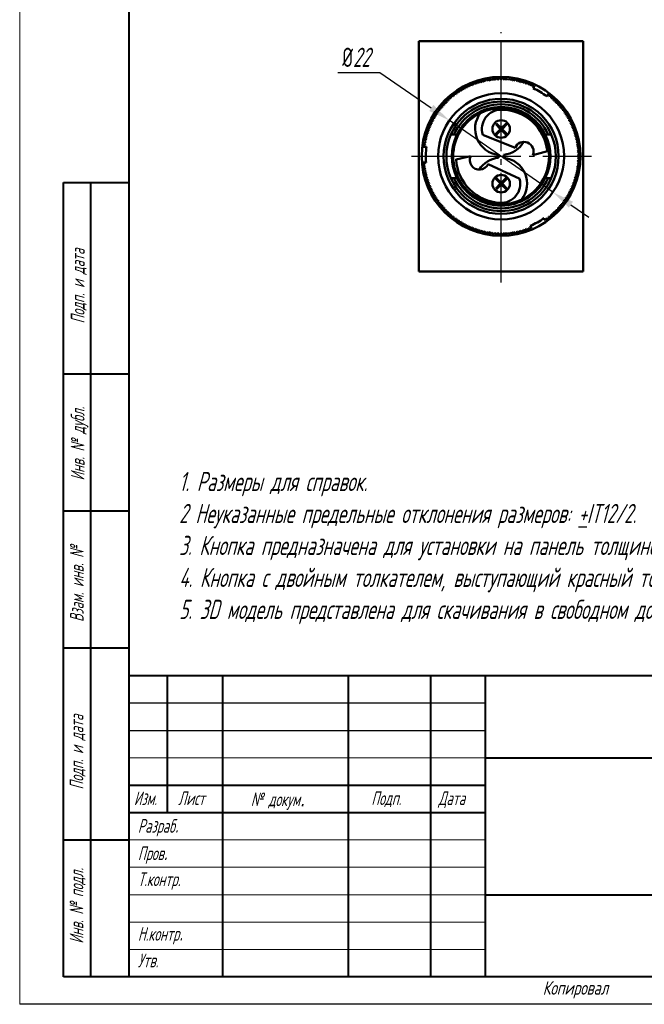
# Model space of a CAD drawing. Header units: millimetres. Extents: x 2381 to 2591, y 1129 to 1426.
# Tile 1 of 3: x 2381 to 2495, y 1129 to 1308. Entities that reach past the tile are written whole.
import ezdxf

# ---------------------------------------------------------------- set-up
doc = ezdxf.new("R2010")
doc.units = ezdxf.units.MM
doc.linetypes.add('ГОСТ 2.303 5', pattern=[24, 20, -1.5, 1, -1.5])
for name, color, linetype, lineweight in [('main', 5, 'Continuous', 50), ('text', 7, 'Continuous', 25), ('Оси', 1, 'ГОСТ 2.303 5', 25), ('РАЗМЕРЫ', 7, 'Continuous', 25), ('ФОРМАТ', 7, 'Continuous', 25), ('ФОРМАТ @ 1', 7, 'Continuous', 25)]:
    doc.layers.add(name, color=color, linetype=linetype, lineweight=lineweight)
doc.styles.add('GOST', font='Gost.shx', dxfattribs={"width": 0.8, "oblique": 15, "height": 3.5})
doc.dimstyles.new('ISO-25', dxfattribs={"dimtxt": 3.5, "dimasz": 4, "dimexe": 1.25, "dimexo": 1, "dimgap": 1, "dimtad": 1, "dimtoh": 1, "dimdec": 1, "dimtxsty": 'GOST', "dimcen": 0, "dimclrd": 256, "dimclrt": 7, "dimadec": 0, "dimazin": 2, "dimtfac": 1, "dimtdec": 1, "dimtmove": 0, "dimatfit": 1, "dimfxl": 0, "dimlwd": -1, "dimarcsym": 0})

# ---------------------------------------------------------------- blocks, each defined once
blk = doc.blocks.new('*D285')
at = {"layer": 'Defpoints', "color": 0}
for p in [(2459.26, 1290.03), (2478.17, 1276.94)]:
    blk.add_point(p, dxfattribs=at)
at = {"layer": 'РАЗМЕРЫ'}
for p, q in [((2438.87, 1298.81), (2446.58, 1298.81)), ((2446.58, 1298.81), (2455.97, 1292.31)), ((2478.17, 1276.94), (2459.26, 1290.03)), ((2481.45, 1274.66), (2484.74, 1272.38))]:
    blk.add_line(p, q, dxfattribs=at)
for points in [[(2455.59, 1291.76), (2456.35, 1292.86), (2459.26, 1290.03)], [(2481.83, 1275.21), (2481.07, 1274.11), (2478.17, 1276.94)]]:
    blk.add_solid(points, dxfattribs=at)
at = {"layer": 'РАЗМЕРЫ', "color": 7, "insert": (2442.23, 1301.56), "char_height": 3.5, "attachment_point": 5, "style": 'GOST'}
blk.add_mtext('\\A1;{\\Q0;%%C}22', dxfattribs=at)

msp = doc.modelspace()

# ---------------------------------------------------------------- linework, layer by layer
at = {"layer": 'main'}
for p, q in [((2453.71, 1262.49), (2453.71, 1304.49)), ((2453.71, 1304.49), (2483.71, 1304.49)), ((2483.71, 1304.49), (2483.71, 1262.49)), ((2465.8, 1297.18), (2465.99, 1297.47)), ((2466.09, 1297.49), (2466.38, 1297.29)), ((2466.38, 1297.29), (2466.58, 1297.57)), ((2466.68, 1297.59), (2466.96, 1297.37)), ((2466.96, 1297.37), (2467.17, 1297.65)), ((2467.27, 1297.66), (2467.54, 1297.44)), ((2467.54, 1297.44), (2467.77, 1297.7)), ((2467.87, 1297.71), (2468.13, 1297.47)), ((2468.13, 1297.47), (2468.36, 1297.73)), ((2468.46, 1297.73), (2468.71, 1297.49)), ((2468.71, 1297.49), (2468.96, 1297.73)), ((2469.06, 1297.73), (2469.3, 1297.47)), ((2469.3, 1297.47), (2469.56, 1297.71)), ((2469.66, 1297.7), (2469.88, 1297.44)), ((2469.88, 1297.44), (2470.15, 1297.66)), ((2470.25, 1297.65), (2470.47, 1297.37)), ((2470.47, 1297.37), (2470.74, 1297.59)), ((2470.84, 1297.57), (2471.05, 1297.29)), ((2471.05, 1297.29), (2471.33, 1297.49)), ((2471.43, 1297.47), (2471.62, 1297.18)), ((2461.46, 1295.46), (2461.54, 1295.8)), ((2461.63, 1295.85), (2461.97, 1295.75)), ((2461.97, 1295.75), (2462.06, 1296.09)), ((2462.15, 1296.14), (2462.49, 1296.03)), ((2462.49, 1296.03), (2462.6, 1296.36)), ((2462.69, 1296.4), (2463.02, 1296.27)), ((2463.02, 1296.27), (2463.14, 1296.6)), ((2463.24, 1296.64), (2463.56, 1296.5)), ((2463.56, 1296.5), (2463.7, 1296.82)), ((2463.79, 1296.86), (2464.11, 1296.71)), ((2464.11, 1296.71), (2464.26, 1297.02)), ((2464.36, 1297.05), (2464.66, 1296.89)), ((2464.66, 1296.89), (2464.83, 1297.2)), ((2464.93, 1297.22), (2465.23, 1297.05)), ((2465.23, 1297.05), (2465.41, 1297.35)), ((2465.51, 1297.37), (2465.8, 1297.18)), ((2471.62, 1297.18), (2471.92, 1297.37)), ((2472.01, 1297.35), (2472.19, 1297.05)), ((2472.19, 1297.05), (2472.49, 1297.22)), ((2472.59, 1297.2), (2472.76, 1296.89)), ((2472.76, 1296.89), (2473.07, 1297.05)), ((2473.16, 1297.02), (2473.32, 1296.71)), ((2473.32, 1296.71), (2473.63, 1296.86)), ((2473.73, 1296.82), (2473.87, 1296.5)), ((2473.87, 1296.5), (2474.19, 1296.64)), ((2474.28, 1296.6), (2474.41, 1296.27)), ((2474.41, 1296.27), (2474.73, 1296.4)), ((2474.57, 1295.92), (2474.82, 1296.36)), ((2459.13, 1293.69), (2459.14, 1294.04)), ((2459.21, 1294.11), (2459.56, 1294.08)), ((2459.56, 1294.08), (2459.59, 1294.43)), ((2459.67, 1294.5), (2460.02, 1294.46)), ((2460.02, 1294.46), (2460.06, 1294.8)), ((2460.14, 1294.87), (2460.48, 1294.81)), ((2460.48, 1294.81), (2460.54, 1295.16)), ((2460.62, 1295.22), (2460.96, 1295.15)), ((2460.96, 1295.15), (2461.03, 1295.49)), ((2461.12, 1295.54), (2461.46, 1295.46)), ((2477.29, 1294.87), (2477.03, 1294.43)), ((2477.37, 1294.8), (2477.41, 1294.46)), ((2477.41, 1294.46), (2477.76, 1294.5)), ((2477.83, 1294.43), (2477.86, 1294.08)), ((2477.86, 1294.08), (2478.21, 1294.11)), ((2478.28, 1294.04), (2478.29, 1293.69)), ((2457.56, 1291.95), (2457.51, 1292.3)), ((2457.58, 1292.38), (2457.92, 1292.41)), ((2457.92, 1292.41), (2457.89, 1292.76)), ((2457.96, 1292.83), (2458.31, 1292.85)), ((2458.31, 1292.85), (2458.29, 1293.2)), ((2458.36, 1293.28), (2458.71, 1293.28)), ((2458.71, 1293.28), (2458.7, 1293.63)), ((2458.78, 1293.7), (2459.13, 1293.69)), ((2478.29, 1293.69), (2478.65, 1293.7)), ((2478.72, 1293.63), (2478.71, 1293.28)), ((2478.71, 1293.28), (2479.06, 1293.28)), ((2479.13, 1293.2), (2479.12, 1292.85)), ((2479.12, 1292.85), (2479.47, 1292.83)), ((2479.53, 1292.76), (2479.5, 1292.41)), ((2479.5, 1292.41), (2479.85, 1292.38)), ((2479.91, 1292.3), (2479.86, 1291.95)), ((2456.3, 1289.97), (2456.2, 1290.31)), ((2456.25, 1290.39), (2456.59, 1290.49)), ((2456.59, 1290.49), (2456.5, 1290.82)), ((2456.55, 1290.91), (2456.89, 1290.99)), ((2456.89, 1290.99), (2456.81, 1291.33)), ((2456.87, 1291.41), (2457.22, 1291.48)), ((2457.22, 1291.48), (2457.15, 1291.82)), ((2457.21, 1291.9), (2457.56, 1291.95)), ((2479.86, 1291.95), (2480.21, 1291.9)), ((2480.27, 1291.82), (2480.21, 1291.48)), ((2480.21, 1291.48), (2480.55, 1291.41)), ((2480.61, 1291.33), (2480.53, 1290.99)), ((2480.53, 1290.99), (2480.87, 1290.91)), ((2480.93, 1290.82), (2480.84, 1290.49)), ((2480.84, 1290.49), (2481.17, 1290.39)), ((2481.22, 1290.31), (2481.12, 1289.97)), ((2455.59, 1288.37), (2455.44, 1288.68)), ((2455.48, 1288.78), (2455.81, 1288.91)), ((2455.81, 1288.91), (2455.67, 1289.23)), ((2455.71, 1289.33), (2456.04, 1289.45)), ((2456.04, 1289.45), (2455.92, 1289.78)), ((2455.97, 1289.87), (2456.3, 1289.97)), ((2468.6, 1288.47), (2467.68, 1287.54)), ((2467.88, 1289.47), (2467.74, 1289.33)), ((2467.74, 1289.33), (2468.6, 1288.47)), ((2468.75, 1288.61), (2467.88, 1289.47)), ((2469.61, 1289.47), (2468.75, 1288.61)), ((2468.89, 1288.47), (2469.75, 1289.33)), ((2469.8, 1287.55), (2468.89, 1288.47)), ((2469.75, 1289.33), (2469.61, 1289.47)), ((2481.12, 1289.97), (2481.45, 1289.87)), ((2481.5, 1289.78), (2481.38, 1289.45)), ((2481.38, 1289.45), (2481.71, 1289.33)), ((2481.75, 1289.23), (2481.62, 1288.91)), ((2481.62, 1288.91), (2481.94, 1288.78)), ((2481.98, 1288.68), (2481.83, 1288.37)), ((2454.78, 1286.5), (2455.08, 1286.68)), ((2455.08, 1286.68), (2454.9, 1286.98)), ((2454.92, 1287.08), (2455.23, 1287.25)), ((2455.23, 1287.25), (2455.05, 1287.56)), ((2455.08, 1287.65), (2455.4, 1287.81)), ((2455.4, 1287.81), (2455.24, 1288.12)), ((2455.27, 1288.22), (2455.59, 1288.37)), ((2460.09, 1287.49), (2460.65, 1287.49)), ((2465.37, 1287.44), (2471.27, 1285.04)), ((2467.68, 1287.54), (2467.82, 1287.4)), ((2467.82, 1287.4), (2468.75, 1288.32)), ((2468.75, 1288.32), (2469.66, 1287.41)), ((2469.66, 1287.41), (2469.8, 1287.55)), ((2476.77, 1287.49), (2477.33, 1287.49)), ((2481.83, 1288.37), (2482.15, 1288.22)), ((2482.19, 1288.12), (2482.03, 1287.81)), ((2482.03, 1287.81), (2482.34, 1287.65)), ((2482.37, 1287.56), (2482.2, 1287.25)), ((2482.2, 1287.25), (2482.5, 1287.08)), ((2482.53, 1286.98), (2482.34, 1286.68)), ((2482.34, 1286.68), (2482.64, 1286.5)), ((2454.57, 1285.22), (2455.07, 1285.22)), ((2454.58, 1285.32), (2454.86, 1285.53)), ((2454.86, 1285.53), (2454.65, 1285.81)), ((2454.67, 1285.91), (2454.96, 1286.11)), ((2454.96, 1286.11), (2454.76, 1286.4)), ((2482.66, 1286.4), (2482.46, 1286.11)), ((2482.46, 1286.11), (2482.75, 1285.91)), ((2482.77, 1285.81), (2482.56, 1285.53)), ((2482.56, 1285.53), (2482.84, 1285.32)), ((2482.86, 1285.22), (2482.63, 1284.95)), ((2482.63, 1284.95), (2482.91, 1284.73)), ((2463.15, 1283.54), (2460.48, 1282.94)), ((2468.21, 1283.76), (2468.21, 1283.21)), ((2469.21, 1283.21), (2469.21, 1283.76)), ((2474.52, 1283.72), (2477.16, 1284.45)), ((2482.92, 1284.63), (2482.68, 1284.36)), ((2482.68, 1284.36), (2482.95, 1284.13)), ((2482.95, 1284.03), (2482.71, 1283.78)), ((2482.71, 1283.78), (2482.96, 1283.54)), ((2482.96, 1283.43), (2482.71, 1283.19)), ((2482.71, 1283.19), (2482.95, 1282.94)), ((2455.01, 1282.34), (2454.51, 1282.34)), ((2454.79, 1282.02), (2454.52, 1282.24)), ((2454.57, 1281.75), (2454.79, 1282.02)), ((2454.86, 1281.44), (2454.58, 1281.65)), ((2454.65, 1281.16), (2454.86, 1281.44)), ((2472.1, 1279.36), (2466.32, 1282.06)), ((2482.84, 1281.65), (2482.56, 1281.44)), ((2482.56, 1281.44), (2482.77, 1281.16)), ((2482.91, 1282.24), (2482.63, 1282.02)), ((2482.63, 1282.02), (2482.86, 1281.75)), ((2482.95, 1282.84), (2482.68, 1282.61)), ((2482.68, 1282.61), (2482.92, 1282.34)), ((2454.96, 1280.86), (2454.67, 1281.06)), ((2454.76, 1280.57), (2454.96, 1280.86)), ((2455.08, 1280.29), (2454.78, 1280.47)), ((2454.9, 1279.99), (2455.08, 1280.29)), ((2455.23, 1279.72), (2454.92, 1279.89)), ((2455.05, 1279.41), (2455.23, 1279.72)), ((2460.09, 1279.49), (2460.65, 1279.49)), ((2467.82, 1279.57), (2467.68, 1279.43)), ((2468.75, 1278.65), (2467.82, 1279.57)), ((2469.66, 1279.56), (2468.75, 1278.65)), ((2469.8, 1279.42), (2469.66, 1279.56)), ((2476.77, 1279.49), (2477.33, 1279.49)), ((2482.5, 1279.89), (2482.2, 1279.72)), ((2482.2, 1279.72), (2482.37, 1279.41)), ((2482.64, 1280.47), (2482.34, 1280.29)), ((2482.34, 1280.29), (2482.53, 1279.99)), ((2482.75, 1281.06), (2482.46, 1280.86)), ((2482.46, 1280.86), (2482.66, 1280.57)), ((2455.4, 1279.16), (2455.08, 1279.32)), ((2455.24, 1278.85), (2455.4, 1279.16)), ((2455.59, 1278.61), (2455.27, 1278.75)), ((2455.44, 1278.29), (2455.59, 1278.61)), ((2455.81, 1278.06), (2455.48, 1278.19)), ((2455.67, 1277.74), (2455.81, 1278.06)), ((2467.68, 1279.43), (2468.6, 1278.5)), ((2468.6, 1278.5), (2467.74, 1277.64)), ((2467.88, 1277.5), (2468.75, 1278.36)), ((2468.75, 1278.36), (2469.61, 1277.5)), ((2468.89, 1278.5), (2469.8, 1279.42)), ((2469.75, 1277.64), (2468.89, 1278.5)), ((2469.61, 1277.5), (2469.75, 1277.64)), ((2481.94, 1278.19), (2481.62, 1278.06)), ((2481.62, 1278.06), (2481.75, 1277.74)), ((2482.15, 1278.75), (2481.83, 1278.61)), ((2481.83, 1278.61), (2481.98, 1278.29)), ((2482.34, 1279.32), (2482.03, 1279.16)), ((2482.03, 1279.16), (2482.19, 1278.85)), ((2456.04, 1277.52), (2455.71, 1277.64)), ((2455.92, 1277.19), (2456.04, 1277.52)), ((2456.3, 1277), (2455.97, 1277.1)), ((2456.2, 1276.66), (2456.3, 1277)), ((2456.59, 1276.49), (2456.25, 1276.58)), ((2456.5, 1276.15), (2456.59, 1276.49)), ((2456.89, 1275.98), (2456.55, 1276.06)), ((2456.81, 1275.64), (2456.89, 1275.98)), ((2467.74, 1277.64), (2467.88, 1277.5)), ((2480.87, 1276.06), (2480.53, 1275.98)), ((2480.53, 1275.98), (2480.61, 1275.64)), ((2481.17, 1276.58), (2480.84, 1276.49)), ((2480.84, 1276.49), (2480.93, 1276.15)), ((2481.45, 1277.1), (2481.12, 1277)), ((2481.12, 1277), (2481.22, 1276.66)), ((2481.71, 1277.64), (2481.38, 1277.52)), ((2481.38, 1277.52), (2481.5, 1277.19)), ((2457.22, 1275.5), (2456.87, 1275.56)), ((2457.15, 1275.15), (2457.22, 1275.5)), ((2457.56, 1275.02), (2457.21, 1275.07)), ((2457.51, 1274.67), (2457.56, 1275.02)), ((2457.92, 1274.56), (2457.58, 1274.59)), ((2457.89, 1274.21), (2457.92, 1274.56)), ((2458.31, 1274.12), (2457.96, 1274.14)), ((2458.29, 1273.77), (2458.31, 1274.12)), ((2479.47, 1274.14), (2479.12, 1274.12)), ((2479.12, 1274.12), (2479.13, 1273.77)), ((2479.85, 1274.59), (2479.5, 1274.56)), ((2479.5, 1274.56), (2479.53, 1274.21)), ((2480.21, 1275.07), (2479.86, 1275.02)), ((2479.86, 1275.02), (2479.91, 1274.67)), ((2480.55, 1275.56), (2480.21, 1275.5)), ((2480.21, 1275.5), (2480.27, 1275.15)), ((2458.71, 1273.69), (2458.36, 1273.69)), ((2458.7, 1273.34), (2458.71, 1273.69)), ((2459.13, 1273.28), (2458.78, 1273.27)), ((2459.14, 1272.93), (2459.13, 1273.28)), ((2459.56, 1272.89), (2459.21, 1272.86)), ((2459.59, 1272.54), (2459.56, 1272.89)), ((2460.02, 1272.51), (2459.67, 1272.47)), ((2460.06, 1272.17), (2460.02, 1272.51)), ((2477.41, 1272.51), (2477.37, 1272.17)), ((2477.76, 1272.47), (2477.41, 1272.51)), ((2477.86, 1272.89), (2477.83, 1272.54)), ((2478.21, 1272.86), (2477.86, 1272.89)), ((2478.29, 1273.28), (2478.28, 1272.93)), ((2478.65, 1273.27), (2478.29, 1273.28)), ((2479.06, 1273.69), (2478.71, 1273.69)), ((2478.71, 1273.69), (2478.72, 1273.34)), ((2460.48, 1272.16), (2460.14, 1272.1)), ((2460.54, 1271.81), (2460.48, 1272.16)), ((2460.96, 1271.82), (2460.62, 1271.75)), ((2461.03, 1271.48), (2460.96, 1271.82)), ((2461.46, 1271.51), (2461.12, 1271.43)), ((2461.54, 1271.17), (2461.46, 1271.51)), ((2461.97, 1271.22), (2461.63, 1271.12)), ((2462.06, 1270.88), (2461.97, 1271.22)), ((2462.49, 1270.95), (2462.15, 1270.83)), ((2462.6, 1270.61), (2462.49, 1270.95)), ((2463.02, 1270.7), (2462.69, 1270.57)), ((2463.14, 1270.37), (2463.02, 1270.7)), ((2463.56, 1270.47), (2463.24, 1270.33)), ((2463.7, 1270.15), (2463.56, 1270.47)), ((2473.87, 1270.47), (2473.73, 1270.15)), ((2474.19, 1270.33), (2473.87, 1270.47)), ((2474.28, 1270.37), (2474.03, 1270.8)), ((2476.55, 1272.19), (2476.8, 1271.75)), ((2476.94, 1272.16), (2476.89, 1271.81)), ((2477.29, 1272.1), (2476.94, 1272.16)), ((2464.11, 1270.26), (2463.79, 1270.11)), ((2464.26, 1269.95), (2464.11, 1270.26)), ((2464.66, 1270.08), (2464.36, 1269.92)), ((2464.83, 1269.77), (2464.66, 1270.08)), ((2465.23, 1269.92), (2464.93, 1269.75)), ((2465.41, 1269.62), (2465.23, 1269.92)), ((2465.8, 1269.79), (2465.51, 1269.6)), ((2465.99, 1269.5), (2465.8, 1269.79)), ((2466.38, 1269.68), (2466.09, 1269.48)), ((2466.58, 1269.4), (2466.38, 1269.68)), ((2466.96, 1269.6), (2466.68, 1269.38)), ((2467.17, 1269.32), (2466.96, 1269.6)), ((2467.54, 1269.53), (2467.27, 1269.31)), ((2467.77, 1269.27), (2467.54, 1269.53)), ((2468.13, 1269.5), (2467.87, 1269.26)), ((2468.36, 1269.24), (2468.13, 1269.5)), ((2468.71, 1269.49), (2468.46, 1269.24)), ((2468.96, 1269.24), (2468.71, 1269.49)), ((2469.3, 1269.5), (2469.06, 1269.24)), ((2469.56, 1269.26), (2469.3, 1269.5)), ((2469.88, 1269.53), (2469.66, 1269.27)), ((2470.15, 1269.31), (2469.88, 1269.53)), ((2470.47, 1269.6), (2470.25, 1269.32)), ((2470.74, 1269.38), (2470.47, 1269.6)), ((2471.05, 1269.68), (2470.84, 1269.4)), ((2471.33, 1269.48), (2471.05, 1269.68)), ((2471.62, 1269.79), (2471.43, 1269.5)), ((2471.92, 1269.6), (2471.62, 1269.79)), ((2472.19, 1269.92), (2472.01, 1269.62)), ((2472.49, 1269.75), (2472.19, 1269.92)), ((2472.76, 1270.08), (2472.59, 1269.77)), ((2473.07, 1269.92), (2472.76, 1270.08)), ((2473.32, 1270.26), (2473.16, 1269.95)), ((2473.63, 1270.11), (2473.32, 1270.26)), ((2483.71, 1262.49), (2453.71, 1262.49))]:
    msp.add_line(p, q, dxfattribs=at)
for centre, radius in [((2468.71, 1283.49), 14.5), ((2468.71, 1283.49), 11.5), ((2468.71, 1283.49), 10.5), ((2468.71, 1288.49), 1.6), ((2468.71, 1278.49), 1.6)]:
    msp.add_circle(centre, radius, dxfattribs=at)
for centre, radius, start, end in [((2468.71, 1283.49), 14.25, 100.5966, 101.0034), ((2468.71, 1283.49), 14.25, 98.1966, 98.6034), ((2468.71, 1283.49), 14.25, 95.7966, 96.2034), ((2468.71, 1283.49), 14.25, 93.3966, 93.8034), ((2468.71, 1283.49), 14.25, 90.9966, 91.4034), ((2468.71, 1283.49), 14.25, 88.5966, 89.0034), ((2468.71, 1283.49), 14.25, 86.1966, 86.6034), ((2468.71, 1283.49), 14.25, 83.7966, 84.2034), ((2468.71, 1283.49), 14.25, 81.3966, 81.8034), ((2468.71, 1283.49), 14.25, 78.9966, 79.4034), ((2468.71, 1283.49), 14.25, 119.7966, 120.2034), ((2468.71, 1283.49), 14.25, 117.3966, 117.8034), ((2468.71, 1283.49), 14.25, 114.9966, 115.4034), ((2468.71, 1283.49), 14.25, 112.5966, 113.0034), ((2468.71, 1283.49), 14.25, 110.1966, 110.6034), ((2468.71, 1283.49), 14.25, 107.7966, 108.2034), ((2468.71, 1283.49), 14.25, 105.3966, 105.8034), ((2468.71, 1283.49), 14.25, 102.9966, 103.4034), ((2468.71, 1283.49), 14.25, 76.5966, 77.0034), ((2468.71, 1283.49), 14.25, 74.1966, 74.6034), ((2468.71, 1283.49), 14.25, 71.7966, 72.2034), ((2468.71, 1283.49), 14.25, 69.3966, 69.8034), ((2468.71, 1283.49), 14.25, 66.9966, 67.4034), ((2468.71, 1283.49), 13.75, 52.7477, 64.7641), ((2468.71, 1283.49), 14.25, 64.5966, 65.0034), ((2468.71, 1283.49), 14.25, 131.7966, 132.2034), ((2468.71, 1283.49), 14.25, 129.3966, 129.8034), ((2468.71, 1283.49), 14.25, 126.9966, 127.4034), ((2468.71, 1283.49), 14.25, 124.5966, 125.0034), ((2468.71, 1283.49), 14.25, 122.1966, 122.6034), ((2468.71, 1283.49), 14.25, 52.5966, 53.0034), ((2468.71, 1283.49), 14.25, 50.1966, 50.6034), ((2468.71, 1283.49), 14.25, 47.7966, 48.2034), ((2468.71, 1283.49), 14.25, 141.3966, 141.8034), ((2468.71, 1283.49), 14.25, 138.9966, 139.4034), ((2468.71, 1283.49), 14.25, 136.5966, 137.0034), ((2468.71, 1283.49), 14.25, 134.1966, 134.6034), ((2468.71, 1283.49), 10, 23.5782, 156.4218), ((2468.71, 1283.49), 9.5, 24.9011, 155.0989), ((2468.71, 1283.49), 9, 26.3878, 153.6122), ((2468.71, 1283.49), 8.75, 64.5362, 115.4638), ((2468.71, 1283.49), 14.25, 45.3966, 45.8034), ((2468.71, 1283.49), 14.25, 42.9966, 43.4034), ((2468.71, 1283.49), 14.25, 40.5966, 41.0034), ((2468.71, 1283.49), 14.25, 38.1966, 38.6034), ((2468.71, 1283.49), 14.25, 150.9966, 151.4034), ((2468.71, 1283.49), 14.25, 148.5966, 149.0034), ((2468.71, 1283.49), 14.25, 146.1966, 146.6034), ((2468.71, 1283.49), 14.25, 143.7966, 144.2034), ((2468.71, 1283.49), 8.75, 115.4638, 244.5362), ((2468.71, 1288.49), 4.75, 142.3724, 263.9577), ((2468.71, 1288.49), 3.5, 90, 197.4187), ((2468.71, 1283.49), 8.5, 6.5021, 90), ((2468.71, 1288.49), 4.75, 31.3146, 37.6276), ((2468.71, 1283.49), 8.75, 295.4638, 64.5362), ((2468.71, 1283.49), 14.25, 35.7966, 36.2034), ((2468.71, 1283.49), 14.25, 33.3966, 33.8034), ((2468.71, 1283.49), 14.25, 30.9966, 31.4034), ((2468.71, 1283.49), 14.25, 28.5966, 29.0034), ((2468.71, 1283.49), 14.25, 158.1966, 158.6034), ((2468.71, 1283.49), 14.25, 155.7966, 156.2034), ((2468.71, 1283.49), 14.25, 153.3966, 153.8034), ((2468.71, 1283.49), 14.25, 26.1966, 26.6034), ((2468.71, 1283.49), 14.25, 23.7966, 24.2034), ((2468.71, 1283.49), 14.25, 21.3966, 21.8034), ((2468.71, 1283.49), 14.25, 165.3966, 165.8034), ((2468.71, 1283.49), 14.25, 162.9966, 163.4034), ((2468.71, 1283.49), 14.25, 160.5966, 161.0034), ((2468.71, 1283.49), 10, 156.4218, 203.5782), ((2468.71, 1283.49), 9, 153.6122, 206.3878), ((2468.71, 1283.49), 9, 333.6122, 26.3878), ((2468.71, 1283.49), 10, 336.4218, 23.5782), ((2468.71, 1283.49), 14.25, 18.9966, 19.4034), ((2468.71, 1283.49), 14.25, 16.5966, 17.0034), ((2468.71, 1283.49), 14.25, 14.1966, 14.6034), ((2468.71, 1283.49), 14.25, 172.5966, 173.0034), ((2468.71, 1283.49), 14.25, 170.1966, 170.6034), ((2468.71, 1283.49), 14.25, 167.7966, 168.2034), ((2468.71, 1283.49), 13.75, 172.7477, 184.7641), ((2468.71, 1288.49), 4.75, 276.0423, 330.2292), ((2472.89, 1284.38), 1.75, 337.8679, 157.8679), ((2468.71, 1283.49), 14.25, 11.7966, 12.2034), ((2468.71, 1283.49), 14.25, 9.3966, 9.8034), ((2468.71, 1283.49), 14.25, 6.9966, 7.4034), ((2464.74, 1282.8), 1.75, 154.9966, 334.9966), ((2468.71, 1278.49), 4.75, 96.0423, 147.3579), ((2468.71, 1278.49), 4.75, 322.3724, 83.9577), ((2468.71, 1283.49), 14.25, 4.5966, 5.0034), ((2468.71, 1283.49), 14.25, 2.1966, 2.6034), ((2468.71, 1283.49), 14.25, 359.7966, 0.2034), ((2468.71, 1283.49), 14.25, 184.5966, 185.0034), ((2468.71, 1283.49), 14.25, 186.9966, 187.4034), ((2468.96, 1283.48), 8.5, 183.6308, 267.1287), ((2468.71, 1283.49), 14.25, 352.5966, 353.0034), ((2468.71, 1283.49), 14.25, 354.9966, 355.4034), ((2468.71, 1283.49), 14.25, 357.3966, 357.8034), ((2468.71, 1283.49), 14.25, 189.3966, 189.8034), ((2468.71, 1283.49), 14.25, 191.7966, 192.2034), ((2468.71, 1283.49), 14.25, 194.1966, 194.6034), ((2468.71, 1283.49), 10, 203.5782, 336.4218), ((2468.71, 1283.49), 9.5, 204.9011, 335.0989), ((2468.71, 1283.49), 9, 206.3878, 333.6122), ((2468.71, 1283.49), 14.25, 345.3966, 345.8034), ((2468.71, 1283.49), 14.25, 347.7966, 348.2034), ((2468.71, 1283.49), 14.25, 350.1966, 350.6034), ((2468.71, 1283.49), 14.25, 196.5966, 197.0034), ((2468.71, 1283.49), 14.25, 198.9966, 199.4034), ((2468.71, 1283.49), 14.25, 201.3966, 201.8034), ((2468.71, 1283.49), 14.25, 203.7966, 204.2034), ((2468.71, 1278.49), 3.5, 267.1287, 14.5474), ((2468.71, 1283.49), 14.25, 335.7966, 336.2034), ((2468.71, 1283.49), 14.25, 338.1966, 338.6034), ((2468.71, 1283.49), 14.25, 340.5966, 341.0034), ((2468.71, 1283.49), 14.25, 342.9966, 343.4034), ((2468.71, 1283.49), 14.25, 206.1966, 206.6034), ((2468.71, 1283.49), 14.25, 208.5966, 209.0034), ((2468.71, 1283.49), 14.25, 210.9966, 211.4034), ((2468.71, 1278.49), 4.75, 208.4433, 217.6276), ((2468.71, 1283.49), 14.25, 328.5966, 329.0034), ((2468.71, 1283.49), 14.25, 330.9966, 331.4034), ((2468.71, 1283.49), 14.25, 333.3966, 333.8034), ((2468.71, 1283.49), 14.25, 213.3966, 213.8034), ((2468.71, 1283.49), 14.25, 215.7966, 216.2034), ((2468.71, 1283.49), 14.25, 218.1966, 218.6034), ((2468.71, 1283.49), 14.25, 220.5966, 221.0034), ((2468.71, 1283.49), 8.75, 244.5362, 295.4638), ((2468.71, 1283.49), 14.25, 318.9966, 319.4034), ((2468.71, 1283.49), 14.25, 321.3966, 321.8034), ((2468.71, 1283.49), 14.25, 323.7966, 324.2034), ((2468.71, 1283.49), 14.25, 326.1966, 326.6034), ((2468.71, 1283.49), 14.25, 222.9966, 223.4034), ((2468.71, 1283.49), 14.25, 225.3966, 225.8034), ((2468.71, 1283.49), 14.25, 227.7966, 228.2034), ((2468.71, 1283.49), 14.25, 230.1966, 230.6034), ((2468.71, 1283.49), 14.25, 309.3966, 309.8034), ((2468.71, 1283.49), 14.25, 311.7966, 312.2034), ((2468.71, 1283.49), 14.25, 314.1966, 314.6034), ((2468.71, 1283.49), 14.25, 316.5966, 317.0034), ((2468.71, 1283.49), 14.25, 232.5966, 233.0034), ((2468.71, 1283.49), 14.25, 234.9966, 235.4034), ((2468.71, 1283.49), 14.25, 237.3966, 237.8034), ((2468.71, 1283.49), 14.25, 239.7966, 240.2034), ((2468.71, 1283.49), 14.25, 242.1966, 242.6034), ((2468.71, 1283.49), 14.25, 244.5966, 245.0034), ((2468.71, 1283.49), 13.75, 292.7477, 304.7641), ((2468.71, 1283.49), 14.25, 304.5966, 305.0034), ((2468.71, 1283.49), 14.25, 306.9966, 307.4034), ((2468.71, 1283.49), 14.25, 246.9966, 247.4034), ((2468.71, 1283.49), 14.25, 249.3966, 249.8034), ((2468.71, 1283.49), 14.25, 251.7966, 252.2034), ((2468.71, 1283.49), 14.25, 254.1966, 254.6034), ((2468.71, 1283.49), 14.25, 256.5966, 257.0034), ((2468.71, 1283.49), 14.25, 258.9966, 259.4034), ((2468.71, 1283.49), 14.25, 261.3966, 261.8034), ((2468.71, 1283.49), 14.25, 263.7966, 264.2034), ((2468.71, 1283.49), 14.25, 266.1966, 266.6034), ((2468.71, 1283.49), 14.25, 268.5966, 269.0034), ((2468.71, 1283.49), 14.25, 270.9966, 271.4034), ((2468.71, 1283.49), 14.25, 273.3966, 273.8034), ((2468.71, 1283.49), 14.25, 275.7966, 276.2034), ((2468.71, 1283.49), 14.25, 278.1966, 278.6034), ((2468.71, 1283.49), 14.25, 280.5966, 281.0034), ((2468.71, 1283.49), 14.25, 282.9966, 283.4034), ((2468.71, 1283.49), 14.25, 285.3966, 285.8034), ((2468.71, 1283.49), 14.25, 287.7966, 288.2034), ((2468.71, 1283.49), 14.25, 290.1966, 290.6034), ((2468.71, 1283.49), 14.25, 292.5966, 293.0034)]:
    msp.add_arc(centre, radius, start, end, dxfattribs=at)
for points in [[(2460.09, 1287.49), (2459.91, 1287.49), (2459.73, 1287.49), (2459.55, 1287.49)], [(2477.88, 1287.49), (2477.69, 1287.49), (2477.51, 1287.49), (2477.33, 1287.49)], [(2459.55, 1279.49), (2459.73, 1279.49), (2459.91, 1279.49), (2460.09, 1279.49)], [(2477.33, 1279.49), (2477.51, 1279.49), (2477.69, 1279.49), (2477.88, 1279.49)]]:
    msp.add_open_spline(points, degree=3, dxfattribs=at)
at = {"layer": 'Оси'}
for p, q in [((2468.71, 1260.45), (2468.71, 1306.12)), ((2452.33, 1283.49), (2485.2, 1283.49))]:
    msp.add_line(p, q, dxfattribs=at)
at = {"layer": 'ФОРМАТ', "lineweight": 0}
msp.add_line((2380.81, 1425.73), (2380.81, 1128.73), dxfattribs=at)
at = {"layer": 'ФОРМАТ', "lineweight": 40, "ltscale": 5}
for p, q in [((2400.81, 1133.73), (2400.81, 1420.73)), ((2585.81, 1133.73), (2388.81, 1133.73))]:
    msp.add_line(p, q, dxfattribs=at)
at = {"layer": 'ФОРМАТ', "lineweight": 40}
for p, q in [((2388.81, 1133.73), (2388.81, 1278.73)), ((2388.81, 1278.73), (2400.81, 1278.73)), ((2393.81, 1133.73), (2393.81, 1278.73)), ((2400.81, 1243.73), (2388.81, 1243.73)), ((2400.81, 1218.73), (2388.81, 1218.73)), ((2400.81, 1193.73), (2388.81, 1193.73)), ((2400.81, 1188.73), (2585.81, 1188.73)), ((2407.81, 1163.73), (2407.81, 1188.73)), ((2417.81, 1188.73), (2417.81, 1133.73)), ((2440.81, 1188.73), (2440.81, 1133.73)), ((2455.81, 1188.73), (2455.81, 1133.73)), ((2465.81, 1188.73), (2465.81, 1133.73)), ((2465.81, 1173.73), (2585.81, 1173.73)), ((2400.81, 1168.73), (2465.81, 1168.73)), ((2400.81, 1163.73), (2465.81, 1163.73)), ((2388.81, 1158.73), (2400.81, 1158.73)), ((2465.81, 1148.73), (2585.81, 1148.73))]:
    msp.add_line(p, q, dxfattribs=at)
at = {"layer": 'ФОРМАТ'}
for p, q in [((2400.81, 1183.73), (2465.81, 1183.73)), ((2400.81, 1178.73), (2465.81, 1178.73))]:
    msp.add_line(p, q, dxfattribs=at)
at = {"layer": 'ФОРМАТ', "linetype": 'Continuous', "lineweight": 0}
for p, q in [((2400.81, 1173.73), (2465.81, 1173.73)), ((2400.81, 1158.73), (2465.81, 1158.73)), ((2400.81, 1153.73), (2465.81, 1153.73)), ((2400.81, 1148.73), (2465.81, 1148.73)), ((2400.81, 1143.73), (2465.81, 1143.73)), ((2400.81, 1138.73), (2465.81, 1138.73))]:
    msp.add_line(p, q, dxfattribs=at)
at = {"layer": 'ФОРМАТ', "linetype": 'Continuous'}
msp.add_line((2388.81, 1133.73), (2400.81, 1133.73), dxfattribs=at)
at = {"layer": 'ФОРМАТ', "linetype": 'ByBlock', "ltscale": 5}
msp.add_line((2590.81, 1128.73), (2380.81, 1128.73), dxfattribs=at)

# ---------------------------------------------------------------- texts
at = {"layer": 'text', "ltscale": 100, "insert": (2409.92, 1225.89), "char_height": 3.5, "width": 178.5111, "attachment_point": 1, "style": 'GOST'}
msp.add_mtext('1. Размеры для справок.\\P2 Неуказанные предельные отклонения размеров: {\\L+}IT12/2.\\P3. Кнопка предназначена для установки на панель толщиной 1...4 мм.\\P4. Кнопка с двойным толкателем, выступающий красный толкатель.\\P5. 3D модель представлена для скачивания в свободном доступе на сайте компании "ОВЕН"  в формате *.STEP.', dxfattribs=at)
at = {"layer": 'ФОРМАТ', "char_height": 2.5, "attachment_point": 1, "rotation": 90, "style": 'GOST'}
for s, insert in [('{\\Q15;\\W0.8;Подп. и дата}', (2390.16, 1252.98)), ('Инв. № {\\Fgost_au|c204;дубл.}', (2390.15, 1224.32)), ('Взам. инв. №', (2389.99, 1198.51)), ('{\\Q15;\\W0.8;Подп. и дата}', (2389.93, 1167.93)), ('Инв. № {\\Fgost_au|c204;подл\\W0.965;.}', (2389.93, 1139.8))]:
    msp.add_mtext(s, dxfattribs=dict(at, insert=insert))
at = {"layer": 'ФОРМАТ', "char_height": 2.5, "attachment_point": 1, "style": 'GOST'}
for s, insert in [('{\\Q15;\\W0.784;Изм.}', (2401.67, 1167.58)), ('{\\Q15;\\W0.8;Лист}', (2409.73, 1167.58)), ('{\\Q15;\\W0.8;Подп.}', (2445.01, 1167.6)), ('{\\Q15;\\W0.8;Дата}', (2457.26, 1167.58)), ('{\\Q15;\\W0.8;Разраб\\H1.4x;.}', (2402.39, 1163.54)), ('{\\Q15;\\W0.8;Пров\\H1.4x;.}', (2402.39, 1158.54)), ('{\\Q15;\\W0.8;Т.контр\\W0.965;.}', (2402.39, 1152.8)), ('{\\Q15;\\W0.8;Н.контр\\H1.4x;.}', (2402.39, 1143.84)), ('{\\Q15;\\W0.8;Утв.}', (2402.39, 1137.98)), ('{\\W0.9;Копировал}', (2476.31, 1132.98))]:
    msp.add_mtext(s, dxfattribs=dict(at, insert=insert))
at = {"layer": 'ФОРМАТ @ 1', "insert": (2423.01, 1167.39), "char_height": 2.5, "attachment_point": 1, "style": 'GOST'}
msp.add_mtext('№ докум{\\Fwin_eskd|c204;\\W0.965;.}', dxfattribs=at)

# ---------------------------------------------------------------- dimensions: what is measured, and where the dimension line sits
at = {"layer": 'РАЗМЕРЫ'}
dim = msp.add_diameter_dim_2p(p1=(2478.17, 1276.94), p2=(2459.26, 1290.03), text='{\\Q0;%%C}22', dimstyle='ISO-25', override={"dimlfac": 1, "dimtxsty": 'GOST', "dimsah": 1, "dimse1": 1, "dimse2": 1, "dimtmove": 1, "dimtolj": 1}, dxfattribs=at)
dim.commit()
dim.dimension.update_dxf_attribs({"geometry": '*D285', "text_midpoint": (2446.58, 1298.81), "dimtype": 163})

doc.saveas('drawing.dxf')
